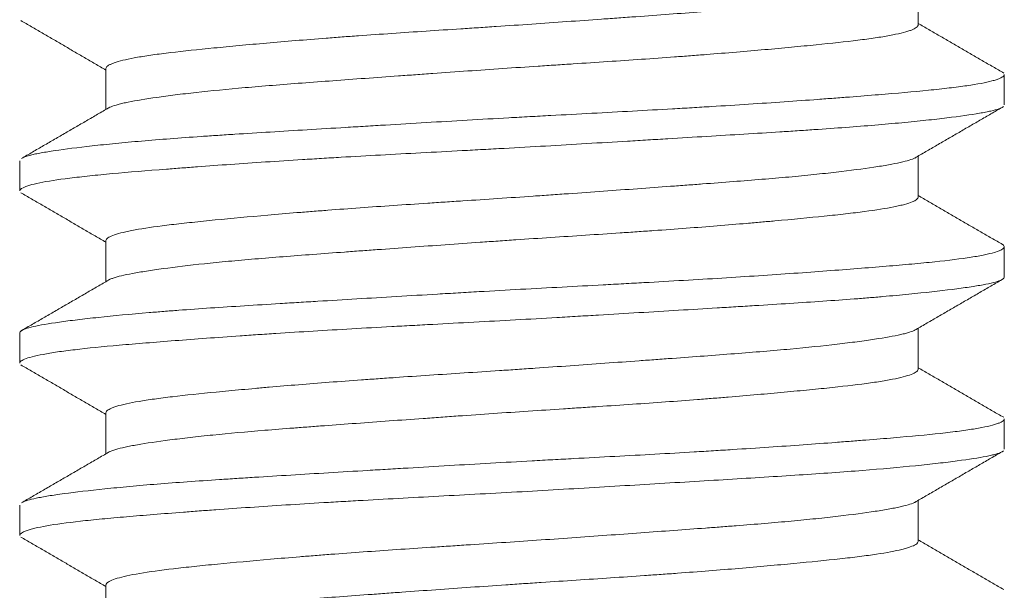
# Model space of a CAD drawing. Header units: millimetres. Extents: x 28 to 2257, y 19 to 785.
# Tile 50 of 55: x 1655.35 to 1659.35, y 391.1 to 393.42. Entities that reach past the tile are written whole.
import ezdxf

# ---------------------------------------------------------------- set-up
doc = ezdxf.new("R2010")
doc.units = ezdxf.units.MM
doc.layers.add('1', color=7, linetype='Continuous', true_color=0xffffff)

msp = doc.modelspace()

# ---------------------------------------------------------------- linework, layer by layer
at = {"layer": '1', "color": 155, "linetype": 'Continuous', "lineweight": 18}
for p, q in [((1659.0032, 393.3956), (1659.0032, 393.5626)), ((1655.3572, 393.414), (1655.3623, 393.4104)), ((1655.7032, 393.2193), (1655.7032, 393.0522)), ((1659.3532, 393.0711), (1659.3532, 393.1934)), ((1655.3532, 392.8435), (1655.3532, 392.7215)), ((1659.0032, 392.6958), (1659.0032, 392.8626)), ((1655.7032, 392.5189), (1655.7032, 392.3522)), ((1659.3532, 392.3713), (1659.3532, 392.494)), ((1659.0032, 391.9958), (1659.0032, 392.1626)), ((1655.3532, 392.1435), (1655.3532, 392.0209)), ((1655.7032, 391.8193), (1655.7032, 391.6522)), ((1659.3532, 391.6714), (1659.3532, 391.7934)), ((1655.3532, 391.4439), (1655.3532, 391.3214)), ((1659.0032, 391.2956), (1659.0032, 391.4626)), ((1655.7032, 391.1192), (1655.7032, 390.9523))]:
    msp.add_line(p, q, dxfattribs=at)
for points, knots in [([(1658.9926, 393.5564), (1658.9918, 393.5559), (1658.9908, 393.5554), (1658.9838, 393.5518), (1658.9716, 393.5472), (1658.9548, 393.5425), (1658.9425, 393.5394), (1658.9358, 393.5378), (1658.8999, 393.5299), (1658.8636, 393.5235), (1658.7979, 393.5137), (1658.7623, 393.5087), (1658.7224, 393.5037), (1658.6949, 393.5003), (1658.6806, 393.4986), (1658.6077, 393.4902), (1658.5433, 393.4836), (1658.4381, 393.474), (1658.4015, 393.4709), (1658.3255, 393.4646), (1658.2858, 393.4614), (1658.1643, 393.452), (1658.0797, 393.4458), (1657.9475, 393.4361), (1657.9025, 393.4328), (1657.8337, 393.4278), (1657.8105, 393.4261), (1657.7639, 393.4228), (1657.7405, 393.4211), (1657.6233, 393.4126), (1657.5287, 393.4059), (1657.3854, 393.396), (1657.3375, 393.3927), (1657.2651, 393.3879), (1657.2409, 393.3863), (1657.1928, 393.3832), (1657.1689, 393.3816), (1657.0498, 393.3738), (1656.9565, 393.3677), (1656.8193, 393.3582), (1656.7741, 393.3551), (1656.707, 393.3502), (1656.6848, 393.3486), (1656.641, 393.3453), (1656.6194, 393.3437), (1656.5128, 393.3354), (1656.4321, 393.3288), (1656.3176, 393.3187), (1656.2806, 393.3154), (1656.2089, 393.3087), (1656.1747, 393.3054), (1656.0771, 393.2959), (1656.0185, 393.2897), (1655.9536, 393.2819), (1655.941, 393.2803), (1655.9167, 393.2772), (1655.9049, 393.2756), (1655.8711, 393.2708), (1655.8506, 393.2676), (1655.7949, 393.2579), (1655.7657, 393.2513), (1655.7391, 393.2429), (1655.7342, 393.2412), (1655.7256, 393.2378), (1655.7218, 393.2361), (1655.7119, 393.231), (1655.7075, 393.2277), (1655.7038, 393.2224), (1655.7031, 393.2205), (1655.7032, 393.2186)], [0, 0, 0, 0, 0.004604, 0.004604, 0.033379, 0.047767, 0.047767, 0.062155, 0.062155, 0.119705, 0.119705, 0.148481, 0.162868, 0.162868, 0.177256, 0.177256, 0.234807, 0.234807, 0.263582, 0.263582, 0.292357, 0.292357, 0.349908, 0.349908, 0.378683, 0.378683, 0.393071, 0.393071, 0.407459, 0.407459, 0.465009, 0.465009, 0.493785, 0.493785, 0.508172, 0.508172, 0.52256, 0.52256, 0.58011, 0.58011, 0.608886, 0.608886, 0.623273, 0.623273, 0.637661, 0.637661, 0.695212, 0.695212, 0.723987, 0.723987, 0.752762, 0.752762, 0.810313, 0.810313, 0.824701, 0.824701, 0.839088, 0.839088, 0.867864, 0.867864, 0.925414, 0.925414, 0.939802, 0.939802, 0.95419, 0.95419, 0.982965, 0.982965, 1, 1, 1, 1]), ([(1655.7148, 393.059), (1655.7174, 393.0605), (1655.7205, 393.0619), (1655.7315, 393.0664), (1655.7458, 393.071), (1655.7648, 393.0757), (1655.7785, 393.0789), (1655.7859, 393.0805), (1655.8251, 393.0884), (1655.864, 393.0948), (1655.9331, 393.1047), (1655.9704, 393.1096), (1656.0119, 393.1147), (1656.0405, 393.118), (1656.0552, 393.1197), (1656.1306, 393.1281), (1656.1967, 393.1346), (1656.3042, 393.144), (1656.3415, 393.1471), (1656.4189, 393.1533), (1656.4592, 393.1565), (1656.5822, 393.1659), (1656.6676, 393.1722), (1656.8007, 393.1819), (1656.8459, 393.1852), (1656.9149, 393.1902), (1656.9382, 393.1918), (1656.985, 393.1952), (1657.0084, 393.1969), (1657.1258, 393.2053), (1657.2203, 393.212), (1657.363, 393.2218), (1657.4108, 393.225), (1657.4827, 393.2297), (1657.5067, 393.2313), (1657.5545, 393.2344), (1657.5783, 393.236), (1657.6965, 393.2437), (1657.7889, 393.2499), (1657.9244, 393.2593), (1657.969, 393.2625), (1658.0351, 393.2673), (1658.057, 393.269), (1658.1001, 393.2722), (1658.1214, 393.2739), (1658.2262, 393.2821), (1658.3055, 393.2888), (1658.4174, 393.2987), (1658.4535, 393.3021), (1658.5059, 393.307), (1658.523, 393.3086), (1658.5563, 393.3119), (1658.5726, 393.3135), (1658.6517, 393.3213), (1658.7083, 393.3275), (1658.7833, 393.3368), (1658.8067, 393.34), (1658.8499, 393.3464), (1658.8694, 393.3496), (1658.9222, 393.3593), (1658.9494, 393.3659), (1658.9737, 393.3743), (1658.978, 393.376), (1658.9857, 393.3793), (1658.989, 393.381), (1658.9975, 393.3861), (1659.001, 393.3894), (1659.0028, 393.3936), (1659.0031, 393.3946), (1659.0032, 393.3955)], [0, 0, 0, 0, 0.013352, 0.013352, 0.042127, 0.056515, 0.056515, 0.070902, 0.070902, 0.128453, 0.128453, 0.157228, 0.171616, 0.171616, 0.186004, 0.186004, 0.243554, 0.243554, 0.27233, 0.27233, 0.301105, 0.301105, 0.358656, 0.358656, 0.387431, 0.387431, 0.401819, 0.401819, 0.416206, 0.416206, 0.473757, 0.473757, 0.502532, 0.502532, 0.51692, 0.51692, 0.531308, 0.531308, 0.588858, 0.588858, 0.617634, 0.617634, 0.632021, 0.632021, 0.646409, 0.646409, 0.703959, 0.703959, 0.732735, 0.732735, 0.747122, 0.747122, 0.76151, 0.76151, 0.819061, 0.819061, 0.847836, 0.847836, 0.876611, 0.876611, 0.934162, 0.934162, 0.94855, 0.94855, 0.962937, 0.962937, 0.991713, 0.991713, 1, 1, 1, 1]), ([(1655.3646, 392.8556), (1655.3719, 392.8593), (1655.3829, 392.863), (1655.4034, 392.8682), (1655.41, 392.8697), (1655.4242, 392.8727), (1655.4473, 392.8773), (1655.4754, 392.8819), (1655.5379, 392.8911), (1655.5882, 392.8975), (1655.6621, 392.9057), (1655.6775, 392.9073), (1655.7092, 392.9106), (1655.7581, 392.9156), (1655.811, 392.9205), (1655.9219, 392.9301), (1656.0028, 392.9363), (1656.1126, 392.9439), (1656.135, 392.9454), (1656.1806, 392.9485), (1656.2499, 392.953), (1656.3216, 392.9575), (1656.4683, 392.9666), (1656.5705, 392.9727), (1656.7037, 392.9808), (1656.7307, 392.9824), (1656.785, 392.9857), (1656.8667, 392.9906), (1656.9491, 392.9955), (1657.115, 393.0054), (1657.2269, 393.0119), (1657.3685, 393.0199), (1657.3969, 393.0215), (1657.4537, 393.0246), (1657.5386, 393.0292), (1657.6224, 393.0336), (1657.7887, 393.0426), (1657.8977, 393.0485), (1658.0316, 393.0562), (1658.0583, 393.0577), (1658.1112, 393.0609), (1658.1897, 393.0656), (1658.2653, 393.0703), (1658.413, 393.08), (1658.5067, 393.0865), (1658.6177, 393.0947), (1658.6396, 393.0964), (1658.6826, 393.0996), (1658.7036, 393.1012), (1658.7654, 393.1061), (1658.8047, 393.1092), (1658.9171, 393.1183), (1658.9849, 393.1242), (1659.0604, 393.1318), (1659.0751, 393.1333), (1659.1033, 393.1364), (1659.1439, 393.141), (1659.1795, 393.1457), (1659.244, 393.1551), (1659.2781, 393.1615), (1659.3096, 393.1698), (1659.3153, 393.1714), (1659.3255, 393.1747), (1659.3391, 393.1797), (1659.3472, 393.1846), (1659.3521, 393.1898), (1659.3531, 393.1917), (1659.3532, 393.1937)], [0, 0, 0, 0, 0.034375, 0.034375, 0.048326, 0.048326, 0.062277, 0.090179, 0.090179, 0.145982, 0.145982, 0.159933, 0.159933, 0.173884, 0.201786, 0.201786, 0.257589, 0.257589, 0.27154, 0.27154, 0.285491, 0.313393, 0.313393, 0.369196, 0.369196, 0.383147, 0.383147, 0.397098, 0.425, 0.425, 0.480804, 0.480804, 0.494754, 0.494754, 0.508705, 0.536607, 0.536607, 0.592411, 0.592411, 0.606362, 0.606362, 0.620313, 0.648214, 0.648214, 0.704018, 0.704018, 0.717969, 0.717969, 0.73192, 0.73192, 0.759821, 0.759821, 0.815625, 0.815625, 0.829576, 0.829576, 0.843527, 0.871429, 0.871429, 0.927232, 0.927232, 0.941183, 0.941183, 0.955134, 0.983036, 0.983036, 1, 1, 1, 1]), ([(1659.3444, 393.0606), (1659.3409, 393.0587), (1659.3364, 393.0567), (1659.3226, 393.0518), (1659.3119, 393.0488), (1659.2923, 393.0443), (1659.2852, 393.0428), (1659.2697, 393.0398), (1659.2613, 393.0382), (1659.2169, 393.0305), (1659.1727, 393.0243), (1659.0937, 393.0147), (1659.0653, 393.0115), (1659.0195, 393.0066), (1659.0037, 393.005), (1658.971, 393.0017), (1658.954, 393), (1658.8674, 392.9918), (1658.7914, 392.9853), (1658.6676, 392.9761), (1658.6247, 392.9731), (1658.5578, 392.9686), (1658.5351, 392.9671), (1658.4888, 392.964), (1658.4652, 392.9625), (1658.3462, 392.9549), (1658.247, 392.9489), (1658.0923, 392.9395), (1658.0397, 392.9364), (1657.9594, 392.9315), (1657.9324, 392.9299), (1657.8778, 392.9266), (1657.8503, 392.925), (1657.7125, 392.9167), (1657.6013, 392.9101), (1657.4333, 392.9004), (1657.3771, 392.8972), (1657.2924, 392.8925), (1657.2641, 392.891), (1657.2074, 392.8879), (1657.179, 392.8864), (1657.0379, 392.8788), (1656.9274, 392.8729), (1656.7651, 392.8639), (1656.7116, 392.8609), (1656.6321, 392.8562), (1656.6058, 392.8547), (1656.5534, 392.8515), (1656.5274, 392.8499), (1656.3991, 392.842), (1656.3018, 392.8355), (1656.1637, 392.8257), (1656.1189, 392.8225), (1656.0537, 392.8176), (1656.0324, 392.8159), (1655.9903, 392.8127), (1655.9695, 392.8111), (1655.8686, 392.8031), (1655.7955, 392.7972), (1655.6971, 392.7882), (1655.6662, 392.7852), (1655.6227, 392.7806), (1655.6086, 392.7791), (1655.5816, 392.776), (1655.5685, 392.7745), (1655.5063, 392.7667), (1655.4657, 392.7604), (1655.4183, 392.7507), (1655.4047, 392.7474), (1655.3878, 392.7425), (1655.3828, 392.7408), (1655.3738, 392.7375), (1655.3699, 392.7358), (1655.3576, 392.7296), (1655.3531, 392.7252), (1655.3532, 392.7209)], [0, 0, 0, 0, 0.018206, 0.018206, 0.045959, 0.045959, 0.059836, 0.059836, 0.073712, 0.073712, 0.129218, 0.129218, 0.156972, 0.156972, 0.170848, 0.170848, 0.184725, 0.184725, 0.240231, 0.240231, 0.267984, 0.267984, 0.281861, 0.281861, 0.295737, 0.295737, 0.351243, 0.351243, 0.378996, 0.378996, 0.392873, 0.392873, 0.40675, 0.40675, 0.462256, 0.462256, 0.490009, 0.490009, 0.503885, 0.503885, 0.517762, 0.517762, 0.573268, 0.573268, 0.601021, 0.601021, 0.614898, 0.614898, 0.628774, 0.628774, 0.684281, 0.684281, 0.712034, 0.712034, 0.72591, 0.72591, 0.739787, 0.739787, 0.795293, 0.795293, 0.823046, 0.823046, 0.836923, 0.836923, 0.850799, 0.850799, 0.906306, 0.906306, 0.934059, 0.934059, 0.947935, 0.947935, 0.961812, 0.961812, 1, 1, 1, 1]), ([(1658.9933, 392.8569), (1658.9925, 392.8564), (1658.9916, 392.8559), (1658.9788, 392.8491), (1658.9588, 392.843), (1658.9168, 392.8336), (1658.9008, 392.8304), (1658.8737, 392.8256), (1658.8641, 392.8239), (1658.8441, 392.8207), (1658.8336, 392.819), (1658.7789, 392.8108), (1658.7282, 392.8041), (1658.6419, 392.7941), (1658.6114, 392.7908), (1658.5629, 392.7858), (1658.5463, 392.7841), (1658.5125, 392.7808), (1658.4952, 392.7792), (1658.4074, 392.7712), (1658.332, 392.7651), (1658.2117, 392.7557), (1658.1703, 392.7526), (1658.1063, 392.7478), (1658.0846, 392.7462), (1658.0411, 392.7429), (1658.0192, 392.7413), (1657.9088, 392.7332), (1657.818, 392.7266), (1657.6781, 392.7166), (1657.6308, 392.7132), (1657.5589, 392.7081), (1657.5349, 392.7064), (1657.487, 392.703), (1657.4631, 392.7014), (1657.3435, 392.6931), (1657.248, 392.6868), (1657.1291, 392.679), (1657.1053, 392.6774), (1657.0578, 392.6743), (1657.0341, 392.6727), (1656.9631, 392.668), (1656.9165, 392.6649), (1656.7792, 392.6555), (1656.6906, 392.6491), (1656.5837, 392.6409), (1656.5625, 392.6393), (1656.5206, 392.6359), (1656.4997, 392.6343), (1656.4383, 392.6292), (1656.3987, 392.6258), (1656.2841, 392.6158), (1656.2131, 392.6092), (1656.1311, 392.6012), (1656.1151, 392.5996), (1656.0837, 392.5964), (1656.0683, 392.5948), (1656.0238, 392.5901), (1655.9959, 392.587), (1655.9177, 392.5776), (1655.8728, 392.5714), (1655.8257, 392.5633), (1655.8167, 392.5616), (1655.7997, 392.5583), (1655.7917, 392.5567), (1655.7694, 392.5517), (1655.7565, 392.5483), (1655.7242, 392.5383), (1655.7107, 392.5315), (1655.7043, 392.5232), (1655.7035, 392.5216), (1655.7032, 392.5194), (1655.7032, 392.5189), (1655.7032, 392.5184)], [0, 0, 0, 0, 0.004596, 0.004596, 0.06204, 0.06204, 0.090763, 0.090763, 0.105124, 0.105124, 0.119485, 0.119485, 0.17693, 0.17693, 0.205653, 0.205653, 0.220014, 0.220014, 0.234375, 0.234375, 0.29182, 0.29182, 0.320542, 0.320542, 0.334903, 0.334903, 0.349265, 0.349265, 0.40671, 0.40671, 0.435432, 0.435432, 0.449793, 0.449793, 0.464154, 0.464154, 0.521599, 0.521599, 0.53596, 0.53596, 0.550322, 0.550322, 0.579044, 0.579044, 0.636489, 0.636489, 0.65085, 0.65085, 0.665211, 0.665211, 0.693934, 0.693934, 0.751379, 0.751379, 0.76574, 0.76574, 0.780101, 0.780101, 0.808824, 0.808824, 0.866268, 0.866268, 0.88063, 0.88063, 0.894991, 0.894991, 0.923713, 0.923713, 0.981158, 0.981158, 0.995519, 0.995519, 1, 1, 1, 1]), ([(1655.7155, 392.3594), (1655.7171, 392.3603), (1655.7189, 392.3612), (1655.7244, 392.3636), (1655.7285, 392.3652), (1655.7513, 392.373), (1655.7774, 392.3791), (1655.8282, 392.3886), (1655.8565, 392.3934), (1655.8892, 392.3984), (1655.912, 392.4017), (1655.9239, 392.4033), (1655.9854, 392.4117), (1656.0411, 392.4184), (1656.1342, 392.4283), (1656.1669, 392.4315), (1656.2183, 392.4364), (1656.2358, 392.438), (1656.2718, 392.4411), (1656.2901, 392.4427), (1656.3828, 392.4506), (1656.4614, 392.4567), (1656.5859, 392.4661), (1656.6284, 392.4693), (1656.6939, 392.4741), (1656.7161, 392.4757), (1656.7608, 392.479), (1656.7832, 392.4806), (1656.8961, 392.4888), (1656.9882, 392.4955), (1657.1291, 392.5055), (1657.1765, 392.5089), (1657.2482, 392.5139), (1657.2723, 392.5156), (1657.3204, 392.5189), (1657.3444, 392.5205), (1657.4639, 392.5286), (1657.5586, 392.5347), (1657.6991, 392.5439), (1657.7457, 392.547), (1657.8152, 392.5517), (1657.8383, 392.5533), (1657.884, 392.5565), (1657.9067, 392.5581), (1658.0186, 392.566), (1658.1045, 392.5724), (1658.2278, 392.5824), (1658.268, 392.5857), (1658.3269, 392.5907), (1658.3463, 392.5924), (1658.3842, 392.5958), (1658.4027, 392.5975), (1658.4937, 392.6057), (1658.5606, 392.6121), (1658.6521, 392.6215), (1658.6811, 392.6246), (1658.7361, 392.6309), (1658.7617, 392.634), (1658.8327, 392.6434), (1658.8726, 392.6498), (1658.9132, 392.6579), (1658.9208, 392.6596), (1658.9351, 392.6629), (1658.9418, 392.6646), (1658.9603, 392.6696), (1658.9706, 392.673), (1658.9948, 392.6829), (1659.003, 392.6895), (1659.0032, 392.6959)], [0, 0, 0, 0, 0.008172, 0.008172, 0.02256, 0.02256, 0.08011, 0.08011, 0.108886, 0.123273, 0.123273, 0.137661, 0.137661, 0.195212, 0.195212, 0.223987, 0.223987, 0.238375, 0.238375, 0.252762, 0.252762, 0.310313, 0.310313, 0.339088, 0.339088, 0.353476, 0.353476, 0.367864, 0.367864, 0.425414, 0.425414, 0.45419, 0.45419, 0.468577, 0.468577, 0.482965, 0.482965, 0.540516, 0.540516, 0.569291, 0.569291, 0.583679, 0.583679, 0.598066, 0.598066, 0.655617, 0.655617, 0.684392, 0.684392, 0.69878, 0.69878, 0.713168, 0.713168, 0.770718, 0.770718, 0.799494, 0.799494, 0.828269, 0.828269, 0.88582, 0.88582, 0.900207, 0.900207, 0.914595, 0.914595, 0.94337, 0.94337, 1, 1, 1, 1]), ([(1655.3532, 392.1436), (1655.353, 392.1462), (1655.3544, 392.1487), (1655.3593, 392.1527), (1655.3617, 392.1542), (1655.3679, 392.1573), (1655.3715, 392.1588), (1655.3842, 392.1633), (1655.3951, 392.1663), (1655.4343, 392.1752), (1655.4695, 392.1812), (1655.525, 392.1891), (1655.5367, 392.1907), (1655.5613, 392.1939), (1655.5741, 392.1955), (1655.6139, 392.2003), (1655.6425, 392.2036), (1655.7339, 392.2133), (1655.8025, 392.2199), (1655.8981, 392.2279), (1655.9177, 392.2295), (1655.9579, 392.2327), (1655.9784, 392.2343), (1656.0408, 392.2389), (1656.0839, 392.242), (1656.2171, 392.251), (1656.3114, 392.2569), (1656.4362, 392.2646), (1656.4614, 392.2661), (1656.5128, 392.2692), (1656.5386, 392.2708), (1656.6166, 392.2755), (1656.6693, 392.2787), (1656.8292, 392.2883), (1656.9384, 392.2949), (1657.0781, 392.3032), (1657.1063, 392.3048), (1657.1628, 392.3081), (1657.1911, 392.3098), (1657.2758, 392.3147), (1657.3321, 392.3179), (1657.5006, 392.3272), (1657.6124, 392.3331), (1657.7514, 392.3406), (1657.7792, 392.3421), (1657.8346, 392.3451), (1657.8621, 392.3466), (1657.9439, 392.3512), (1657.9975, 392.3542), (1658.1554, 392.3634), (1658.2571, 392.3697), (1658.404, 392.3794), (1658.4521, 392.3828), (1658.5449, 392.3893), (1658.5896, 392.3926), (1658.7191, 392.4023), (1658.7992, 392.4086), (1658.9095, 392.4178), (1658.9448, 392.4208), (1659.0108, 392.4269), (1659.0417, 392.4299), (1659.1281, 392.4389), (1659.1774, 392.445), (1659.2285, 392.453), (1659.2382, 392.4546), (1659.2564, 392.4578), (1659.282, 392.4627), (1659.3022, 392.4676), (1659.3357, 392.4775), (1659.3487, 392.4841), (1659.3531, 392.4921), (1659.3534, 392.4937), (1659.3527, 392.4969), (1659.3512, 392.4994), (1659.348, 392.502), (1659.3465, 392.503)], [0, 0, 0, 0, 0.021393, 0.021393, 0.034501, 0.034501, 0.047609, 0.047609, 0.073826, 0.073826, 0.126258, 0.126258, 0.139367, 0.139367, 0.152475, 0.152475, 0.178691, 0.178691, 0.231124, 0.231124, 0.244232, 0.244232, 0.257341, 0.257341, 0.283557, 0.283557, 0.33599, 0.33599, 0.349098, 0.349098, 0.362206, 0.362206, 0.388423, 0.388423, 0.440856, 0.440856, 0.453964, 0.453964, 0.467072, 0.467072, 0.493289, 0.493289, 0.545721, 0.545721, 0.55883, 0.55883, 0.571938, 0.571938, 0.598154, 0.598154, 0.650587, 0.650587, 0.676804, 0.676804, 0.70302, 0.70302, 0.755453, 0.755453, 0.781669, 0.781669, 0.807886, 0.807886, 0.860319, 0.860319, 0.873427, 0.873427, 0.886535, 0.912752, 0.912752, 0.965185, 0.965185, 0.978293, 0.978293, 0.991401, 1, 1, 1, 1]), ([(1659.3532, 392.3705), (1659.3531, 392.3691), (1659.3525, 392.3677), (1659.3504, 392.3648), (1659.3486, 392.3633), (1659.3439, 392.3602), (1659.3409, 392.3587), (1659.3231, 392.3512), (1659.2995, 392.3453), (1659.2506, 392.3362), (1659.232, 392.3332), (1659.2006, 392.3285), (1659.1895, 392.327), (1659.1663, 392.3238), (1659.1541, 392.3222), (1659.0906, 392.3142), (1659.0319, 392.3077), (1658.9323, 392.2979), (1658.8971, 392.2946), (1658.8414, 392.2897), (1658.8223, 392.2881), (1658.7831, 392.2849), (1658.7631, 392.2833), (1658.6612, 392.2755), (1658.574, 392.2695), (1658.4349, 392.2606), (1658.3871, 392.2576), (1658.3133, 392.253), (1658.2883, 392.2515), (1658.2377, 392.2484), (1658.2121, 392.2468), (1658.0834, 392.239), (1657.9776, 392.2326), (1657.8148, 392.2228), (1657.7599, 392.2196), (1657.6764, 392.2146), (1657.6485, 392.2129), (1657.5921, 392.2096), (1657.5638, 392.208), (1657.4229, 392.1997), (1657.3105, 392.1935), (1657.1425, 392.1844), (1657.0866, 392.1814), (1657.0029, 392.1769), (1656.975, 392.1754), (1656.9194, 392.1724), (1656.8916, 392.1709), (1656.7543, 392.1634), (1656.648, 392.1573), (1656.4939, 392.1479), (1656.4434, 392.1447), (1656.3691, 392.1399), (1656.3445, 392.1383), (1656.2958, 392.135), (1656.2718, 392.1333), (1656.1538, 392.1251), (1656.0657, 392.1186), (1655.9429, 392.109), (1655.9036, 392.1059), (1655.8469, 392.1013), (1655.8284, 392.0997), (1655.7922, 392.0967), (1655.7745, 392.0952), (1655.6892, 392.0876), (1655.6293, 392.0817), (1655.5518, 392.0725), (1655.528, 392.0694), (1655.4954, 392.0647), (1655.4851, 392.0631), (1655.4655, 392.0599), (1655.4563, 392.0582), (1655.4133, 392.0501), (1655.3884, 392.0435), (1655.3649, 392.0337), (1655.3594, 392.0304), (1655.3547, 392.0256), (1655.3537, 392.0239), (1655.3532, 392.0218), (1655.3532, 392.0212), (1655.3532, 392.0206)], [0, 0, 0, 0, 0.011853, 0.011853, 0.025323, 0.025323, 0.038793, 0.038793, 0.092672, 0.092672, 0.119612, 0.119612, 0.133082, 0.133082, 0.146552, 0.146552, 0.200431, 0.200431, 0.227371, 0.227371, 0.240841, 0.240841, 0.25431, 0.25431, 0.30819, 0.30819, 0.335129, 0.335129, 0.348599, 0.348599, 0.362069, 0.362069, 0.415948, 0.415948, 0.442888, 0.442888, 0.456358, 0.456358, 0.469828, 0.469828, 0.523707, 0.523707, 0.550647, 0.550647, 0.564116, 0.564116, 0.577586, 0.577586, 0.631466, 0.631466, 0.658405, 0.658405, 0.671875, 0.671875, 0.685345, 0.685345, 0.739224, 0.739224, 0.766164, 0.766164, 0.779634, 0.779634, 0.793103, 0.793103, 0.846983, 0.846983, 0.873922, 0.873922, 0.887392, 0.887392, 0.900862, 0.900862, 0.954741, 0.954741, 0.981681, 0.981681, 0.995151, 0.995151, 1, 1, 1, 1]), ([(1658.9921, 392.1562), (1658.992, 392.1561), (1658.9918, 392.156), (1658.9859, 392.1528), (1658.9782, 392.1497), (1658.9634, 392.145), (1658.9579, 392.1434), (1658.946, 392.1402), (1658.9395, 392.1387), (1658.9048, 392.1308), (1658.8693, 392.1245), (1658.8046, 392.1146), (1658.7811, 392.1113), (1658.7429, 392.1063), (1658.7297, 392.1046), (1658.7026, 392.1012), (1658.6886, 392.0995), (1658.6168, 392.0912), (1658.5532, 392.0845), (1658.4485, 392.0749), (1658.412, 392.0718), (1658.3359, 392.0654), (1658.2969, 392.0623), (1658.1766, 392.053), (1658.0925, 392.0467), (1657.9823, 392.0386), (1657.9601, 392.037), (1657.915, 392.0337), (1657.8921, 392.032), (1657.8233, 392.027), (1657.7771, 392.0237), (1657.6374, 392.0136), (1657.5429, 392.0069), (1657.4231, 391.9986), (1657.399, 391.9969), (1657.3507, 391.9936), (1657.3265, 391.992), (1657.2542, 391.9872), (1657.2063, 391.984), (1657.0639, 391.9747), (1656.9703, 391.9686), (1656.8552, 391.9607), (1656.8323, 391.9591), (1656.7866, 391.9559), (1656.764, 391.9543), (1656.6969, 391.9495), (1656.6532, 391.9462), (1656.5252, 391.9364), (1656.4439, 391.9298), (1656.3474, 391.9214), (1656.3284, 391.9197), (1656.2909, 391.9163), (1656.2726, 391.9146), (1656.2187, 391.9096), (1656.1844, 391.9064), (1656.0862, 391.8968), (1656.0269, 391.8907), (1655.9608, 391.8828), (1655.9479, 391.8812), (1655.9232, 391.8781), (1655.9113, 391.8765), (1655.8772, 391.8717), (1655.8564, 391.8685), (1655.7998, 391.8589), (1655.7697, 391.8523), (1655.7419, 391.8438), (1655.7368, 391.8421), (1655.7278, 391.8387), (1655.7238, 391.837), (1655.7135, 391.832), (1655.7087, 391.8286), (1655.7039, 391.8229), (1655.703, 391.8206), (1655.7032, 391.8183)], [0, 0, 0, 0, 0.000921, 0.000921, 0.029696, 0.029696, 0.044084, 0.044084, 0.058471, 0.058471, 0.116022, 0.116022, 0.144797, 0.144797, 0.159185, 0.159185, 0.173573, 0.173573, 0.231123, 0.231123, 0.259899, 0.259899, 0.288674, 0.288674, 0.346225, 0.346225, 0.360612, 0.360612, 0.375, 0.375, 0.403775, 0.403775, 0.461326, 0.461326, 0.475714, 0.475714, 0.490101, 0.490101, 0.518877, 0.518877, 0.576427, 0.576427, 0.590815, 0.590815, 0.605203, 0.605203, 0.633978, 0.633978, 0.691529, 0.691529, 0.705916, 0.705916, 0.720304, 0.720304, 0.749079, 0.749079, 0.80663, 0.80663, 0.821017, 0.821017, 0.835405, 0.835405, 0.86418, 0.86418, 0.921731, 0.921731, 0.936119, 0.936119, 0.950506, 0.950506, 0.979282, 0.979282, 1, 1, 1, 1]), ([(1655.7152, 391.6593), (1655.7219, 391.6629), (1655.7314, 391.6665), (1655.754, 391.6732), (1655.7727, 391.6778), (1655.7961, 391.6826), (1655.8127, 391.6858), (1655.8215, 391.6874), (1655.8677, 391.6954), (1655.9119, 391.7019), (1655.9888, 391.7119), (1656.0299, 391.7169), (1656.075, 391.7219), (1656.106, 391.7253), (1656.1219, 391.7269), (1656.203, 391.7352), (1656.2732, 391.7414), (1656.3865, 391.7507), (1656.4255, 391.7538), (1656.4862, 391.7585), (1656.5068, 391.7601), (1656.5485, 391.7633), (1656.5695, 391.7649), (1656.6757, 391.7728), (1656.7635, 391.7792), (1656.8996, 391.7891), (1656.9457, 391.7924), (1657.0159, 391.7974), (1657.0396, 391.7991), (1657.0869, 391.8025), (1657.1106, 391.8042), (1657.2291, 391.8126), (1657.3241, 391.8192), (1657.4668, 391.8287), (1657.5145, 391.8318), (1657.586, 391.8365), (1657.6099, 391.8381), (1657.6572, 391.8412), (1657.6807, 391.8427), (1657.7975, 391.8505), (1657.8883, 391.8567), (1658.0206, 391.8662), (1658.0641, 391.8695), (1658.1283, 391.8744), (1658.1495, 391.8761), (1658.1912, 391.8794), (1658.2117, 391.8811), (1658.3127, 391.8894), (1658.3885, 391.8961), (1658.4946, 391.9059), (1658.5287, 391.9092), (1658.5944, 391.9156), (1658.6255, 391.9187), (1658.7134, 391.9281), (1658.7651, 391.9342), (1658.8212, 391.9421), (1658.8319, 391.9437), (1658.8526, 391.9469), (1658.8625, 391.9485), (1658.8907, 391.9534), (1658.9075, 391.9566), (1658.9517, 391.9665), (1658.9732, 391.9732), (1658.9901, 391.9816), (1658.9929, 391.9833), (1658.9976, 391.9866), (1658.9995, 391.9883), (1659.0023, 391.9919), (1659.0031, 391.9938), (1659.0032, 391.9957)], [0, 0, 0, 0, 0.03361, 0.03361, 0.062385, 0.076773, 0.076773, 0.09116, 0.09116, 0.148711, 0.148711, 0.177486, 0.191874, 0.191874, 0.206262, 0.206262, 0.263812, 0.263812, 0.292587, 0.292587, 0.306975, 0.306975, 0.321363, 0.321363, 0.378913, 0.378913, 0.407689, 0.407689, 0.422076, 0.422076, 0.436464, 0.436464, 0.494015, 0.494015, 0.52279, 0.52279, 0.537178, 0.537178, 0.551565, 0.551565, 0.609116, 0.609116, 0.637891, 0.637891, 0.652279, 0.652279, 0.666667, 0.666667, 0.724217, 0.724217, 0.752993, 0.752993, 0.781768, 0.781768, 0.839319, 0.839319, 0.853706, 0.853706, 0.868094, 0.868094, 0.896869, 0.896869, 0.95442, 0.95442, 0.968808, 0.968808, 0.983195, 0.983195, 1, 1, 1, 1]), ([(1655.3638, 391.4552), (1655.3744, 391.4608), (1655.3929, 391.4662), (1655.4266, 391.4732), (1655.4344, 391.4747), (1655.4513, 391.4778), (1655.4603, 391.4793), (1655.4889, 391.484), (1655.5101, 391.4871), (1655.5801, 391.4965), (1655.635, 391.5029), (1655.7144, 391.5111), (1655.7308, 391.5128), (1655.7647, 391.5161), (1655.7821, 391.5177), (1655.8357, 391.5227), (1655.873, 391.5259), (1655.9899, 391.5354), (1656.0743, 391.5414), (1656.1879, 391.5489), (1656.2111, 391.5504), (1656.2582, 391.5535), (1656.2822, 391.555), (1656.3546, 391.5595), (1656.4038, 391.5626), (1656.5544, 391.5718), (1656.6586, 391.5781), (1656.7937, 391.5862), (1656.8209, 391.5878), (1656.8759, 391.5911), (1656.9036, 391.5928), (1656.9867, 391.5977), (1657.0422, 391.601), (1657.2094, 391.6109), (1657.3216, 391.6173), (1657.4628, 391.6251), (1657.491, 391.6266), (1657.5477, 391.6296), (1657.576, 391.6312), (1657.6603, 391.6357), (1657.7159, 391.6387), (1657.8808, 391.6476), (1657.9883, 391.6536), (1658.1196, 391.6614), (1658.1457, 391.6629), (1658.1975, 391.6661), (1658.2233, 391.6677), (1658.2992, 391.6725), (1658.3485, 391.6757), (1658.4923, 391.6855), (1658.5829, 391.692), (1658.6893, 391.7001), (1658.7103, 391.7018), (1658.7515, 391.705), (1658.7717, 391.7066), (1658.8308, 391.7113), (1658.8682, 391.7143), (1658.9747, 391.7234), (1659.0381, 391.7293), (1659.1077, 391.7369), (1659.1211, 391.7384), (1659.147, 391.7415), (1659.1594, 391.7431), (1659.1948, 391.7478), (1659.2161, 391.7509), (1659.2732, 391.7605), (1659.3022, 391.767), (1659.327, 391.7753), (1659.3314, 391.7769), (1659.339, 391.7803), (1659.3422, 391.7819), (1659.35, 391.7868), (1659.3527, 391.7901), (1659.3532, 391.7934), (1659.3532, 391.7936), (1659.3532, 391.7938)], [0, 0, 0, 0, 0.051248, 0.051248, 0.065174, 0.065174, 0.0791, 0.0791, 0.106952, 0.106952, 0.162656, 0.162656, 0.176582, 0.176582, 0.190508, 0.190508, 0.21836, 0.21836, 0.274064, 0.274064, 0.28799, 0.28799, 0.301916, 0.301916, 0.329768, 0.329768, 0.385472, 0.385472, 0.399398, 0.399398, 0.413324, 0.413324, 0.441176, 0.441176, 0.496881, 0.496881, 0.510807, 0.510807, 0.524733, 0.524733, 0.552585, 0.552585, 0.608289, 0.608289, 0.622215, 0.622215, 0.636141, 0.636141, 0.663993, 0.663993, 0.719697, 0.719697, 0.733623, 0.733623, 0.747549, 0.747549, 0.775401, 0.775401, 0.831105, 0.831105, 0.845031, 0.845031, 0.858957, 0.858957, 0.886809, 0.886809, 0.942513, 0.942513, 0.956439, 0.956439, 0.970365, 0.970365, 0.998217, 0.998217, 1, 1, 1, 1]), ([(1659.3436, 391.6602), (1659.3433, 391.6601), (1659.3431, 391.6599), (1659.3371, 391.6568), (1659.329, 391.6538), (1659.3133, 391.6493), (1659.3074, 391.6478), (1659.2945, 391.6448), (1659.2874, 391.6433), (1659.2495, 391.6357), (1659.2102, 391.6296), (1659.1384, 391.6201), (1659.1123, 391.6169), (1659.0698, 391.6121), (1659.055, 391.6104), (1659.0245, 391.6071), (1659.0087, 391.6055), (1658.9277, 391.5973), (1658.8557, 391.5907), (1658.7374, 391.5813), (1658.6962, 391.5782), (1658.6102, 391.5721), (1658.5652, 391.569), (1658.4273, 391.56), (1658.3308, 391.554), (1658.1793, 391.5448), (1658.1277, 391.5417), (1658.0221, 391.5353), (1657.968, 391.532), (1657.8051, 391.5223), (1657.695, 391.5157), (1657.5276, 391.5058), (1657.4715, 391.5026), (1657.3584, 391.4962), (1657.3012, 391.493), (1657.1318, 391.4838), (1657.0205, 391.4779), (1656.8561, 391.469), (1656.8017, 391.466), (1656.7208, 391.4614), (1656.694, 391.4598), (1656.6405, 391.4567), (1656.614, 391.4552), (1656.4834, 391.4473), (1656.3836, 391.441), (1656.241, 391.4312), (1656.1946, 391.4279), (1656.1268, 391.423), (1656.1045, 391.4214), (1656.0606, 391.4181), (1656.039, 391.4164), (1655.9338, 391.4084), (1655.8568, 391.4022), (1655.752, 391.3932), (1655.7188, 391.3902), (1655.6718, 391.3857), (1655.6566, 391.3842), (1655.6272, 391.3811), (1655.613, 391.3796), (1655.545, 391.3719), (1655.4996, 391.3657), (1655.4445, 391.3562), (1655.4284, 391.3529), (1655.4075, 391.348), (1655.4011, 391.3463), (1655.3895, 391.343), (1655.3843, 391.3413), (1655.3615, 391.3331), (1655.3527, 391.3266), (1655.3532, 391.3204)], [0, 0, 0, 0, 0.001332, 0.001332, 0.029085, 0.029085, 0.042962, 0.042962, 0.056838, 0.056838, 0.112345, 0.112345, 0.140098, 0.140098, 0.153974, 0.153974, 0.167851, 0.167851, 0.223357, 0.223357, 0.25111, 0.25111, 0.278863, 0.278863, 0.334369, 0.334369, 0.362123, 0.362123, 0.389876, 0.389876, 0.445382, 0.445382, 0.473135, 0.473135, 0.500888, 0.500888, 0.556394, 0.556394, 0.584147, 0.584147, 0.598024, 0.598024, 0.611901, 0.611901, 0.667407, 0.667407, 0.69516, 0.69516, 0.709036, 0.709036, 0.722913, 0.722913, 0.778419, 0.778419, 0.806172, 0.806172, 0.820049, 0.820049, 0.833925, 0.833925, 0.889432, 0.889432, 0.917185, 0.917185, 0.931061, 0.931061, 0.944938, 0.944938, 1, 1, 1, 1]), ([(1658.9928, 391.4566), (1658.9926, 391.4565), (1658.9925, 391.4564), (1658.9813, 391.45), (1658.9622, 391.4439), (1658.928, 391.4361), (1658.9207, 391.4345), (1658.9049, 391.4313), (1658.8965, 391.4297), (1658.8699, 391.4248), (1658.8503, 391.4216), (1658.786, 391.4118), (1658.7361, 391.4051), (1658.6647, 391.3967), (1658.6499, 391.3951), (1658.6195, 391.3917), (1658.6039, 391.39), (1658.5558, 391.385), (1658.5225, 391.3817), (1658.4183, 391.3721), (1658.3435, 391.366), (1658.2433, 391.3581), (1658.2229, 391.3566), (1658.1815, 391.3534), (1658.1604, 391.3518), (1658.0969, 391.3471), (1658.0537, 391.3439), (1657.9222, 391.3342), (1657.8316, 391.3276), (1657.6913, 391.3175), (1657.6436, 391.3141), (1657.5484, 391.3073), (1657.5008, 391.304), (1657.3578, 391.294), (1657.2622, 391.2877), (1657.1425, 391.2799), (1657.1185, 391.2783), (1657.0707, 391.2751), (1657.047, 391.2736), (1656.9764, 391.2689), (1656.93, 391.2658), (1656.7926, 391.2564), (1656.7036, 391.2501), (1656.5956, 391.2418), (1656.5741, 391.2402), (1656.5319, 391.2368), (1656.5112, 391.2352), (1656.4498, 391.2302), (1656.4102, 391.2268), (1656.295, 391.2168), (1656.2233, 391.2101), (1656.1401, 391.2021), (1656.1238, 391.2005), (1656.0922, 391.1973), (1656.0768, 391.1957), (1656.032, 391.191), (1656.0039, 391.1879), (1655.9248, 391.1786), (1655.879, 391.1723), (1655.8017, 391.1593), (1655.7713, 391.1527), (1655.7378, 391.1426), (1655.7241, 391.1376), (1655.7149, 391.1325), (1655.7098, 391.1292), (1655.7078, 391.1275), (1655.7042, 391.1234), (1655.7031, 391.121), (1655.7032, 391.1187)], [0, 0, 0, 0, 0.000921, 0.000921, 0.058471, 0.058471, 0.072859, 0.072859, 0.087247, 0.087247, 0.116022, 0.116022, 0.173573, 0.173573, 0.18796, 0.18796, 0.202348, 0.202348, 0.231123, 0.231123, 0.288674, 0.288674, 0.303062, 0.303062, 0.317449, 0.317449, 0.346225, 0.346225, 0.403775, 0.403775, 0.432551, 0.432551, 0.461326, 0.461326, 0.518877, 0.518877, 0.533264, 0.533264, 0.547652, 0.547652, 0.576427, 0.576427, 0.633978, 0.633978, 0.648366, 0.648366, 0.662753, 0.662753, 0.691529, 0.691529, 0.749079, 0.749079, 0.763467, 0.763467, 0.777855, 0.777855, 0.80663, 0.80663, 0.86418, 0.86418, 0.921731, 0.921731, 0.950506, 0.964894, 0.964894, 0.979282, 0.979282, 1, 1, 1, 1]), ([(1655.7158, 390.9596), (1655.7187, 390.9611), (1655.7255, 390.9642), (1655.7344, 390.9672), (1655.7444, 390.9704), (1655.7499, 390.9719), (1655.78, 390.9797), (1655.8119, 390.986), (1655.8709, 390.9957), (1655.9033, 391.0005), (1655.94, 391.0055), (1655.9655, 391.0089), (1655.9787, 391.0106), (1656.0464, 391.019), (1656.1068, 391.0256), (1656.2066, 391.0353), (1656.2414, 391.0385), (1656.2959, 391.0432), (1656.3145, 391.0448), (1656.3524, 391.048), (1656.3716, 391.0495), (1656.4689, 391.0573), (1656.5507, 391.0635), (1656.6793, 391.073), (1656.7231, 391.0762), (1656.7904, 391.0811), (1656.8132, 391.0828), (1656.8589, 391.0861), (1656.8818, 391.0878), (1656.9969, 391.0961), (1657.0902, 391.1028), (1657.2323, 391.1128), (1657.28, 391.1161), (1657.3521, 391.121), (1657.3763, 391.1227), (1657.4243, 391.1259), (1657.4482, 391.1274), (1657.5674, 391.1353), (1657.6613, 391.1414), (1657.7999, 391.1507), (1657.8458, 391.1538), (1657.914, 391.1586), (1657.9367, 391.1602), (1657.9813, 391.1634), (1658.0034, 391.165), (1658.1124, 391.1731), (1658.1955, 391.1796), (1658.3141, 391.1896), (1658.3527, 391.193), (1658.4276, 391.1997), (1658.4636, 391.203), (1658.5666, 391.2128), (1658.6291, 391.219), (1658.6995, 391.2267), (1658.7132, 391.2283), (1658.7398, 391.2314), (1658.7527, 391.233), (1658.7901, 391.2377), (1658.813, 391.2409), (1658.8761, 391.2504), (1658.9105, 391.2568), (1658.9439, 391.2651), (1658.9501, 391.2668), (1658.9615, 391.2701), (1658.9668, 391.2718), (1658.9808, 391.2769), (1658.9881, 391.2803), (1658.9999, 391.2878), (1659.0032, 391.292), (1659.0032, 391.2961)], [0, 0, 0, 0, 0.014042, 0.02843, 0.02843, 0.042818, 0.042818, 0.100368, 0.100368, 0.129144, 0.143531, 0.143531, 0.157919, 0.157919, 0.21547, 0.21547, 0.244245, 0.244245, 0.258633, 0.258633, 0.27302, 0.27302, 0.330571, 0.330571, 0.359346, 0.359346, 0.373734, 0.373734, 0.388122, 0.388122, 0.445672, 0.445672, 0.474448, 0.474448, 0.488835, 0.488835, 0.503223, 0.503223, 0.560773, 0.560773, 0.589549, 0.589549, 0.603936, 0.603936, 0.618324, 0.618324, 0.675875, 0.675875, 0.70465, 0.70465, 0.733425, 0.733425, 0.790976, 0.790976, 0.805364, 0.805364, 0.819751, 0.819751, 0.848527, 0.848527, 0.906077, 0.906077, 0.920465, 0.920465, 0.934853, 0.934853, 0.963628, 0.963628, 1, 1, 1, 1])]:
    msp.add_open_spline(points, degree=3, knots=knots, dxfattribs=at)
for points in [[(1655.3568, 393.4136), (1655.5301, 393.3132), (1655.7032, 393.2126)], [(1659.3509, 393.2004), (1659.1771, 393.3013), (1659.0032, 393.4023)], [(1655.7197, 393.0618), (1655.5398, 392.9573), (1655.3597, 392.8528)], [(1658.9894, 392.8546), (1659.1695, 392.9592), (1659.3497, 393.0637)], [(1655.3568, 392.7136), (1655.5301, 392.6132), (1655.7032, 392.5126)], [(1659.3509, 392.5005), (1659.177, 392.6013), (1659.0032, 392.7023)], [(1655.7196, 392.3618), (1655.5397, 392.2572), (1655.3596, 392.1528)], [(1658.9894, 392.1546), (1659.1695, 392.2592), (1659.3497, 392.3637)], [(1655.3569, 392.0136), (1655.5301, 391.9132), (1655.7032, 391.8126)], [(1659.3508, 391.8005), (1659.177, 391.9013), (1659.0032, 392.0023)], [(1658.9894, 391.4546), (1659.1695, 391.5592), (1659.3497, 391.6637)], [(1655.7195, 391.6617), (1655.5396, 391.5572), (1655.3596, 391.4527)], [(1655.3569, 391.3136), (1655.5301, 391.2132), (1655.7032, 391.1126)], [(1659.3508, 391.1005), (1659.177, 391.2013), (1659.0032, 391.3023)]]:
    msp.add_open_spline(points, degree=2, dxfattribs=at)

doc.saveas('drawing.dxf')
